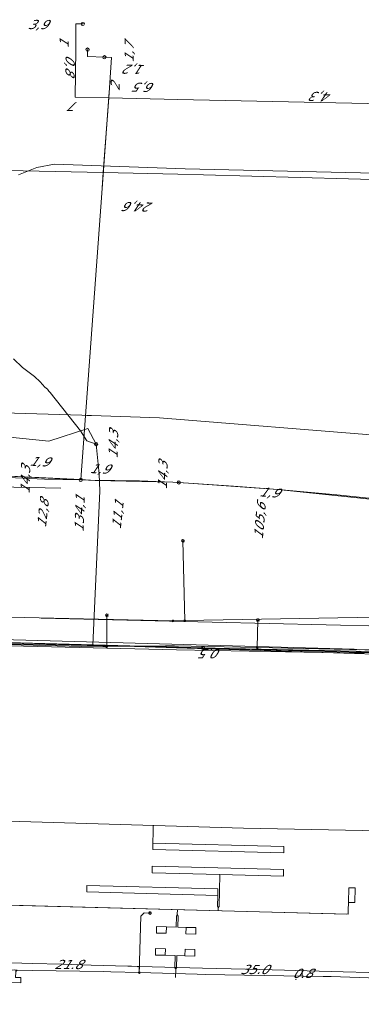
# Model space of a CAD drawing. Header units: metres. Extents: x 124576 to 133557, y 395865 to 402386.
# Tile 244 of 256: x 127976 to 128028, y 402126 to 402276. Entities that reach past the tile are written whole.
import ezdxf
from ezdxf.enums import TextEntityAlignment as Align

# ---------------------------------------------------------------- set-up
doc = ezdxf.new("R2010")
doc.units = ezdxf.units.M
doc.header["$MEASUREMENT"] = 0
for name, color, linetype, lineweight, true_color in [('LG_Datatransport_Blauw_Glas_Zuid', 3, 'Continuous', 13, 0x00ff00), ('LG_Datatransport_Eurofiber_Nederland_BV', 3, 'Continuous', 13, 0x00ff00), ('LG_Datatransport_Gebroeders_Van_der_Donk_BV_(FTTX)', 3, 'Continuous', 13, 0x00ff00), ('LG_Datatransport_KPN_BV', 3, 'Continuous', 13, 0x00ff00), ('LG_Datatransport_Tele2_Nederland_BV', 3, 'Continuous', 13, 0x00ff00), ('LG_Laag_Spanning', 7, 'Continuous', 13, 0x960000), ('LG_Laag_Spanning_Enexis_Netbeheer_BV', 7, 'Continuous', 13, 0x960000), ('LG_Laag_Spanning_Gemeente_Tilburg_Ruimtelijke_Uitvoering', 7, 'Continuous', 13, 0x960000), ('LG_unet-4_Brabant_Water', 5, 'Continuous', 13, 0x0000ff), ('LG_Water_Gemeente_Tilburg_Ruimtelijke_Uitvoering', 5, 'Continuous', 13, 0x0000ff)]:
    doc.layers.add(name, color=color, linetype=linetype, lineweight=lineweight, true_color=true_color)
for name, color, linetype, lineweight in [('LG_Datatransport_P_KPN_BV', 7, 'Continuous', 0), ('LG_Datatransport_P_Tele2_Nederland_BV', 7, 'Continuous', 0), ('LG_Laag_Spanning_P_Enexis_Netbeheer_BV', 7, 'Continuous', 0), ('MV_Datatransport', 7, 'Continuous', 0), ('MV_Laag_Spanning', 7, 'Continuous', 0), ('MV_Laag_Spanning_lijn', 7, 'Continuous', 0), ('MV_Laag_Spanning_pijl', 7, 'Continuous', 0), ('MV_unet-4', 7, 'Continuous', 0)]:
    doc.layers.add(name, color=color, linetype=linetype, lineweight=lineweight)
doc.styles.add('Klic_Annotatie', font='verdanai.ttf', dxfattribs={"oblique": 20, "height": 1.4})

# ---------------------------------------------------------------- blocks, each defined once
blk = doc.blocks.new('Mof')
at = {"layer": 'LG_Laag_Spanning_P_Enexis_Netbeheer_BV'}
h = blk.add_hatch(color=256, dxfattribs=at)
edge = h.paths.add_edge_path()
edge.add_arc((0, 0), 2, 0, 360)
blk = doc.blocks.new('Streetlight')
at = {"layer": 'LG_Laag_Spanning_P_Enexis_Netbeheer_BV'}
for p, q in [((-1.8, 1.8), (-1.1, 1.1)), ((0, 2.5), (0, 1.5)), ((1.8, 1.8), (1.1, 1.1)), ((-1.1, -1.1), (-1.8, -1.8)), ((0, -1.5), (0, -2.5)), ((1.1, -1.1), (1.8, -1.8))]:
    blk.add_line(p, q, dxfattribs=at)
at = {"layer": 'LG_Laag_Spanning_P_Enexis_Netbeheer_BV', "flags": 128}
for points in [[(-2.5, 0), (-1.5, 0)], [(1.5, 0), (2.5, 0)]]:
    blk.add_lwpolyline(points, dxfattribs=at)
at = {"layer": 'LG_Laag_Spanning_P_Enexis_Netbeheer_BV'}
blk.add_circle((0, 0), 1.5, dxfattribs=at)
blk = doc.blocks.new('m_pijl')
at = {"layer": 'MV_Laag_Spanning_pijl'}
blk.add_hatch(color=7, dxfattribs=at).paths.add_polyline_path([(-1, -0.3), (-1, 0), (-1, 0.3), (0, 0)])
at = {"layer": 'MV_Laag_Spanning_pijl', "flags": 128}
blk.add_lwpolyline([(-1, 0), (-1, 0.3), (0, 0), (-1, -0.3), (-1, 0)], close=True, dxfattribs=at)
blk = doc.blocks.new('Onbekend_3')
at = {"layer": 'LG_Datatransport_P_KPN_BV'}
blk.add_hatch(color=256, dxfattribs=at).paths.add_polyline_path([(-0.3, -1.1, -0.262633), (0.2, 0.2), (0.6, 0.5, 0.379827), (0.7, 1.3), (0.7, 1.3, 0.228508), (0, 1.5), (0, 1.5, 0.459053), (-0.8, 0.8), (-1.3, 0.9, -0.414214), (-0.1, 2, -0.243799), (1.1, 1.5, -0.379827), (0.9, 0.1), (0.5, -0.2, 0.262633), (0.2, -1.1), (-0.2, -1.1)])
blk.add_circle((0, 0), 2.5, dxfattribs=at)
at = {"layer": 'LG_Datatransport_P_KPN_BV', "extrusion": (0, 0, -1)}
blk.add_solid([(0.3, -2.1), (-0.2, -2.1), (0.3, -1.5), (-0.2, -1.5)], dxfattribs=at)
blk = doc.blocks.new('Onbekend_4')
at = {"layer": 'LG_Datatransport_P_Tele2_Nederland_BV'}
blk.add_hatch(color=256, dxfattribs=at).paths.add_polyline_path([(-0.3, -1.1, -0.262633), (0.2, 0.2), (0.6, 0.5, 0.379827), (0.7, 1.3), (0.7, 1.3, 0.228508), (0, 1.5), (0, 1.5, 0.459053), (-0.8, 0.8), (-1.3, 0.9, -0.414214), (-0.1, 2, -0.243799), (1.1, 1.5, -0.379827), (0.9, 0.1), (0.5, -0.2, 0.262633), (0.2, -1.1), (-0.2, -1.1)])
blk.add_circle((0, 0), 2.5, dxfattribs=at)
blk.add_solid([(-0.3, -2.1), (0.2, -2.1), (-0.3, -1.5), (0.2, -1.5)], dxfattribs=at)

msp = doc.modelspace()

# ---------------------------------------------------------------- linework, layer by layer
at = {"layer": 'LG_Datatransport_Blauw_Glas_Zuid', "flags": 128}
msp.add_lwpolyline([(128113.8, 402179.3), (128084.6, 402181.1), (128071, 402181.8), (128052.9, 402182.3), (128044, 402182), (128039.4, 402181.4), (128034.6, 402180.4), (128030.9, 402180), (128027.5, 402179.8), (127999.8, 402180.3), (127963.7, 402181.2), (127956.2, 402181.5), (127934.2, 402182.3), (127926, 402182.4), (127920.4, 402184.3), (127914.3, 402185.9), (127896.5, 402186.3), (127828.4, 402188.2), (127787.7, 402189.2), (127734, 402190.6), (127664.6, 402192.3), (127663.5, 402192.3), (127629, 402193.1), (127589.7, 402194.1)], dxfattribs=at)
at = {"layer": 'LG_Datatransport_Eurofiber_Nederland_BV', "flags": 128}
for points in [[(127948.05, 402181.55), (127949.03, 402181.83), (127952.36, 402181.8), (127955.6, 402181.8), (127956.4, 402181.5), (127956.7, 402181.1), (127956.7, 402180.8), (127964.2, 402180.6), (127964.3, 402180.9), (127964.4, 402180.9), (127964.7, 402181.3), (127964.7, 402181.4), (127964.9, 402181.5), (127965, 402181.7), (127965.3, 402181.8), (127965.4, 402182), (127965.6, 402182), (127965.6, 402182.1), (128026.9, 402180.4), (128027.7, 402180.3), (128032.5, 402180.4)], [(127952.36, 402181.8), (127955.6, 402181.8), (127956.4, 402181.5), (127956.7, 402181.1), (127956.7, 402180.8), (127964.2, 402180.6), (127964.3, 402180.9), (127964.4, 402180.9), (127964.7, 402181.3), (127964.7, 402181.4), (127964.9, 402181.5), (127965, 402181.7), (127965.3, 402181.8), (127965.4, 402182), (127965.6, 402182), (127965.6, 402182.1), (128026.9, 402180.4), (128027.7, 402180.3), (128032.5, 402180.4)], [(127964.8, 402181.7), (128029.8, 402179.9)], [(127965.6, 402182.1), (128026.9, 402180.4), (128027.7, 402180.3), (128032.5, 402180.4)], [(127965.6, 402182.1), (128026.9, 402180.4), (128027.7, 402180.3), (128032.5, 402180.4)]]:
    msp.add_lwpolyline(points, dxfattribs=at)
at = {"layer": 'LG_Datatransport_Gebroeders_Van_der_Donk_BV_(FTTX)', "flags": 128}
msp.add_lwpolyline([(127944.47, 402181.13), (127948.03, 402181.97), (127966.69, 402181.59), (127971.64, 402181.31), (128036.87, 402179.91), (128054.76, 402181.56), (128098.05, 402179.48), (128151.04, 402174.79)], dxfattribs=at)
at = {"layer": 'LG_Datatransport_KPN_BV'}
for p, q in [((127989.5, 402265.38), (127988.23, 402247.92)), ((128003.84, 402180.58), (127964.84, 402181.67))]:
    msp.add_line(p, q, dxfattribs=at)
at = {"layer": 'LG_Datatransport_KPN_BV', "flags": 128}
for points in [[(127985.48, 402275.8), (127984.45, 402275.8), (127984.43, 402271.9), (127984.35, 402264.64), (127989.44, 402264.52), (128000, 402264.29), (128033.75, 402263.55), (128033.6, 402251.98), (128033.6, 402251.98)], [(127986.23, 402271.89), (127986.22, 402270.84), (127988.79, 402270.73)], [(127988.79, 402270.73), (127989.89, 402270.68), (127989.44, 402264.52), (127988.61, 402253.12), (127988.38, 402250), (127985.19, 402206.29), (127985.18, 402206.24)], [(128033.6, 402251.98), (128033.39, 402251.99), (128003.9, 402252.79), (128000, 402252.87), (127988.61, 402253.12), (127956.83, 402253.82), (127956.34, 402253.83)], [(127933.13, 402208.48), (127936.31, 402208.33), (127979.66, 402206.34)], [(128000.13, 402205.86), (127999.23, 402205.88), (127987.36, 402206.18), (127986.66, 402206.22), (127985.19, 402206.29), (127965.87, 402207.24), (127936.31, 402208.36), (127933.51, 402208.47)], [(127933.51, 402208.47), (127965.87, 402207.24), (127987.36, 402206.18)], [(127985.18, 402206.24), (127979.66, 402206.34), (127936.31, 402208.33)], [(128118.72, 402194.46), (128063.25, 402199.81), (128041.09, 402202.08), (128026.87, 402203.57), (128015.22, 402204.78), (128001.6, 402205.76), (128000, 402205.84), (127999.23, 402205.88), (127994.12, 402206.09), (127986.66, 402206.22), (127985.18, 402206.24)], [(128000.13, 402205.86), (128001.6, 402205.76), (128008.49, 402205.3), (128015.22, 402204.78), (128016.96, 402204.65), (128024.24, 402203.98), (128031.54, 402203.21), (128039.26, 402202.3), (128041.09, 402202.08), (128042.67, 402201.89), (128061.14, 402199.98), (128063.25, 402199.81), (128085.58, 402197.99), (128121.04, 402195.6), (128135.43, 402194.23), (128153.45, 402192.92), (128182.93, 402189.56), (128185.28, 402189.23), (128219.35, 402184.97), (128226.92, 402183.73)], [(128073.9, 402181.48), (128073.9, 402181.48), (128073.87, 402181.48), (128049.47, 402182.27), (128047.69, 402182.34), (128045.9, 402182.32), (128045.9, 402182.32), (128045.9, 402182.31), (128042.89, 402182.08), (128039.92, 402181.59), (128037.46, 402180.99), (128036.24, 402180.63), (128034.99, 402180.34), (128033.28, 402180.06), (128031.55, 402179.91), (128029.81, 402179.89), (128003.84, 402180.58)], [(128140.32, 402177.27), (128137.89, 402178.11), (128123.76, 402179.1), (128103.57, 402180.52), (128073.9, 402181.48), (128073.9, 402181.48), (128073.87, 402181.48), (128045.9, 402182.32), (128045.9, 402182.32), (128045.9, 402182.31), (128042.9, 402182.06), (128039.92, 402181.59), (128037.44, 402181.04), (128034.99, 402180.34), (128033.28, 402180.06), (128031.55, 402179.91), (128029.81, 402179.89), (128003.84, 402180.58), (127964.84, 402181.67)]]:
    msp.add_lwpolyline(points, dxfattribs=at)
at = {"layer": 'LG_Datatransport_Tele2_Nederland_BV', "flags": 128}
for points in [[(128001.1, 402253.7), (128210.6, 402248.9), (128210.8, 402248.7), (128210.2, 402219.9), (128210.4, 402219.7), (128216.1, 402219.5), (128265.8, 402218.3), (128266, 402218.5), (128266.7, 402247.3), (128266.9, 402247.5), (128302.9, 402246.7), (128303.1, 402246.9), (128303.6, 402268.2), (128303.7, 402268.7)], [(128001.1, 402253.7), (127981.2, 402254.4), (127978.5, 402253.9), (127975.7, 402252.8)], [(128001.1, 402253.7), (127981.2, 402254.4), (127978.5, 402253.9), (127975.7, 402252.8)], [(127974.9, 402224.7), (127976.3, 402223.4), (127978.1, 402222), (127979, 402221.2), (127979.7, 402220.4), (127980.1, 402220.1), (127980.3, 402219.8), (127980.5, 402219.6), (127985.13, 402213.73), (127986.13, 402212.23), (127987.53, 402211.71), (127988, 402207.1), (127988.1, 402204.6), (127987.01, 402181.05), (127973.55, 402181.43)], [(127974.9, 402224.7), (127976.3, 402223.4), (127978.1, 402222), (127979, 402221.2), (127979.7, 402220.4), (127980.1, 402220.1), (127980.3, 402219.8), (127980.5, 402219.6), (127985.13, 402213.73), (127986.13, 402212.23), (127987.53, 402211.71)], [(127973.86, 402212.83), (127980.31, 402212.17), (127986.24, 402214.09), (127987.53, 402211.71)], [(127987.53, 402211.71), (127988, 402207.1), (127988.1, 402204.6), (127987.01, 402181.05), (127973.55, 402181.43), (127972.25, 402180.68)], [(127972.25, 402180.68), (127973.55, 402181.43), (127987.01, 402181.05), (128031.7, 402179.6), (128035.2, 402179.7), (128039.2, 402181), (128045.6, 402182.1), (128054.4, 402181.8), (128086.8, 402180.4), (128112.2, 402179.2), (128140.5, 402177.4), (128151.06, 402176.13), (128154.98, 402176.18)], [(128112.2, 402179.2), (128086.8, 402180.4), (128054.4, 402181.8), (128045.6, 402182.1), (128039.2, 402181), (128035.2, 402179.7), (128031.7, 402179.6), (127987.01, 402181.05), (127973.55, 402181.43), (127972.25, 402180.68)]]:
    msp.add_lwpolyline(points, dxfattribs=at)
at = {"layer": 'LG_Laag_Spanning', "flags": 128}
for points in [[(127976.04, 402129.52), (127976.04, 402129.52), (127976.04, 402129.52), (127976.04, 402129.52), (127976.05, 402129.52), (127976.05, 402129.52), (127976.05, 402129.52), (127976.05, 402129.53), (127976.05, 402129.53), (127976.05, 402129.53), (127976.05, 402129.53), (127976.05, 402129.53), (127976.06, 402130.33), (127976.06, 402130.33), (127976.06, 402130.33), (127976.06, 402130.33), (127976.06, 402130.34), (127976.06, 402130.34), (127976.06, 402130.34), (127976.06, 402130.34), (127976.06, 402130.34), (127976.06, 402130.34), (127976.06, 402130.34), (127976.05, 402130.34), (127976.05, 402130.34), (127975.25, 402130.35)], [(127974.44, 402129.55), (127976.04, 402129.52), (127976.04, 402129.52)]]:
    msp.add_lwpolyline(points, dxfattribs=at)
at = {"layer": 'LG_Laag_Spanning_Enexis_Netbeheer_BV'}
for p, q in [((128001.04, 402184.78), (128000.77, 402196.95)), ((127989.15, 402180.81), (127989.17, 402185.59)), ((128012.11, 402180.67), (128012.2, 402184.85))]:
    msp.add_line(p, q, dxfattribs=at)
at = {"layer": 'LG_Laag_Spanning_Enexis_Netbeheer_BV', "flags": 128}
for points in [[(127932.2, 402186.24), (127932.4, 402186.44), (127971.16, 402185.37), (127972.72, 402185.33), (127976.57, 402185.24), (127999.23, 402184.74)], [(127999.23, 402184.74), (127976.57, 402185.24), (127972.72, 402185.33)], [(128144.71, 402180.89), (128114.17, 402183.19), (128091.01, 402184.47), (128056.65, 402185.53), (128046.66, 402185.59), (128033.6, 402185.36), (128030.25, 402185.3), (128001.04, 402184.78), (127999.23, 402184.74)], [(128144.71, 402180.89), (128114.17, 402183.19), (128091.01, 402184.47), (128056.65, 402185.53), (128046.66, 402185.59), (128033.6, 402185.36), (128030.25, 402185.3), (128001.04, 402184.78), (127999.23, 402184.74)], [(127973.1, 402180.66), (127974.16, 402181.14), (127974.28, 402181.14), (127987.08, 402180.78), (127989.15, 402180.81), (127998.1, 402180.94), (127999.5, 402180.94), (128012.11, 402180.67), (128030.85, 402180.26)], [(127973.1, 402180.66), (127974.16, 402181.14), (127974.28, 402181.14), (127987.08, 402180.78), (127989.15, 402180.81), (127998.1, 402180.94), (127999.5, 402180.94), (128012.11, 402180.67), (128030.85, 402180.26)], [(127994.11, 402131.08), (127994.33, 402139.7), (127994.84, 402140.19), (127995.74, 402140.17)], [(127972.78, 402123.66), (127972.89, 402127.52), (127972.9, 402127.74), (127972.95, 402128.94), (127973.07, 402130.79), (127973.71, 402131.43), (127973.99, 402131.44), (127974.74, 402131.47), (127975.08, 402131.48), (127975.18, 402131.47), (127975.48, 402131.47), (127977.89, 402131.42), (127988.59, 402131.23), (127989.79, 402131.21), (127994.11, 402131.08), (128002.96, 402130.82), (128004.16, 402130.79), (128022.17, 402130.51), (128023.37, 402130.48), (128029.09, 402130.29)], [(128029.09, 402130.29), (128023.37, 402130.48), (128022.17, 402130.51), (128004.16, 402130.79), (128002.96, 402130.82), (127994.11, 402131.08), (127989.79, 402131.21), (127988.59, 402131.23), (127977.89, 402131.42), (127975.48, 402131.47), (127975.27, 402131.27), (127975.27, 402131.14), (127975.25, 402130.39), (127975.25, 402130.34), (127975.27, 402131.14), (127975.25, 402130.39), (127975.25, 402130.34)], [(128109.1, 402127.93), (128099.54, 402128.23), (128080.23, 402128.84), (128078.83, 402128.88), (128064.42, 402129.31), (128062.16, 402129.37), (128060.76, 402129.41), (128043.81, 402129.8), (128029.09, 402130.29), (128023.37, 402130.48), (128022.17, 402130.51), (128004.16, 402130.79), (128002.96, 402130.82), (127994.11, 402131.08), (127989.79, 402131.21), (127988.59, 402131.23), (127977.89, 402131.42), (127975.48, 402131.47)]]:
    msp.add_lwpolyline(points, dxfattribs=at)
at = {"layer": 'LG_Laag_Spanning_Gemeente_Tilburg_Ruimtelijke_Uitvoering'}
for p, q in [((127996.22, 402152.56), (127996.25, 402153.52)), ((127969.98, 402141.47), (128025.72, 402140.02)), ((127999.9, 402139.93), (127999.92, 402140.7)), ((128006.15, 402141.16), (128006.15, 402141.12)), ((127999.67, 402131.65), (127999.64, 402130.35))]:
    msp.add_line(p, q, dxfattribs=at)
at = {"layer": 'LG_Laag_Spanning_Gemeente_Tilburg_Ruimtelijke_Uitvoering', "flags": 128}
for points in [[(128140.21, 402148.41), (128140.1, 402148.59), (128140.1, 402149.74), (128105.28, 402150.88), (128088.29, 402151.61), (128088.13, 402150.77), (128038.55, 402152.57), (128009.99, 402153.11), (127970.68, 402154.27), (127970.31, 402154.28)], [(127996.22, 402152.56), (127996.18, 402150.85), (128016.17, 402150.34), (128016.14, 402149.33), (127996.15, 402149.85), (127996.18, 402150.85)], [(128006.28, 402141.15), (128006.41, 402146.03), (128016.09, 402145.78), (128016.11, 402146.79), (127996.09, 402147.31), (127996.06, 402146.3), (128006.41, 402146.03)], [(128006.03, 402141.16), (128006.07, 402142.87), (127986.1, 402143.39), (127986.1, 402144.38), (128006.1, 402143.86), (128006.07, 402142.87)], [(128025.98, 402140.61), (128026, 402141.79), (128027, 402141.77), (128027.06, 402143.99), (128026.06, 402144.01), (128026, 402141.79)], [(127965.34, 402141.52), (127965.71, 402141.59), (127969.98, 402141.48), (128025.97, 402140.02), (128025.98, 402140.61)], [(128006.03, 402141.16), (128006.13, 402140.98), (128006.28, 402141.15)], [(128006.13, 402140.98), (128006.13, 402140.87), (128006.12, 402140.54)], [(127999.77, 402139.72), (127999.73, 402138.02), (127998.25, 402138.06), (127998.23, 402137.08), (127996.72, 402137.12), (127996.75, 402138.1), (127998.25, 402138.06)], [(127999.77, 402139.72), (127999.9, 402139.93), (128000.02, 402139.71)], [(128000.02, 402139.71), (127999.98, 402138.02), (128001.25, 402137.98), (128001.23, 402136.99), (128002.73, 402136.96), (128002.75, 402137.94), (128001.25, 402137.98)], [(127999.55, 402131.81), (127999.6, 402133.69), (127998.07, 402133.73), (127998.09, 402134.72), (127996.6, 402134.76), (127996.57, 402133.76), (127998.07, 402133.73)], [(127999.8, 402131.82), (127999.85, 402133.68), (128001.06, 402133.65), (128001.09, 402134.64), (128002.59, 402134.61), (128002.57, 402133.61), (128001.06, 402133.65)], [(127999.55, 402131.81), (127999.67, 402131.65), (127999.8, 402131.82)]]:
    msp.add_lwpolyline(points, dxfattribs=at)
at = {"layer": 'LG_unet-4_Brabant_Water'}
msp.add_line((127997.18, 402215.74), (128042.28, 402212.07), dxfattribs=at)
at = {"layer": 'LG_unet-4_Brabant_Water', "flags": 128}
msp.add_lwpolyline([(127973.35, 402216.47), (127985.35, 402216.1), (127986.09, 402216.08), (127986.81, 402216.06), (127997.18, 402215.74)], dxfattribs=at)
at = {"layer": 'LG_Water_Gemeente_Tilburg_Ruimtelijke_Uitvoering'}
msp.add_line((127979.15, 402185.13), (128083, 402182.74), dxfattribs=at)
at = {"layer": 'MV_Laag_Spanning_lijn'}
for p, q in [((127982.14, 402205), (127936.79, 402205.83)), ((127994.13, 402132.03), (127994.11, 402131.08))]:
    msp.add_line(p, q, dxfattribs=at)
at = {"layer": 'MV_Laag_Spanning_pijl'}
msp.add_line((128018.96, 402131.37), (128018.94, 402130.56), dxfattribs=at)
at = {"layer": 'MV_Laag_Spanning_pijl', "flags": 128}
for points in [[(127972.54, 402132.8), (127973.08, 402132.83), (127973.1, 402132.6), (127977.79, 402132.47), (127982.28, 402132.35), (127986.76, 402132.23), (127992.34, 402132.07), (127992.91, 402132.06), (127993.78, 402132.03), (127994.13, 402132.03)], [(127994.13, 402132.03), (128003.73, 402131.77), (128012.51, 402131.54), (128016.26, 402131.44), (128019.73, 402131.35), (128025.21, 402131.2), (128029.12, 402131.1)]]:
    msp.add_lwpolyline(points, dxfattribs=at)

# ---------------------------------------------------------------- block references
at = {"layer": 'LG_Datatransport_P_KPN_BV', "xscale": 0.1, "yscale": 0.1, "zscale": 0.1}
for p in [(127985.48, 402275.8), (127986.23, 402271.89), (127988.79, 402270.73), (127988.79, 402270.73), (127985.18, 402206.24), (127985.18, 402206.24), (127985.18, 402206.24), (128000.13, 402205.86), (128000.13, 402205.86), (128003.84, 402180.58), (128003.84, 402180.58)]:
    msp.add_blockref('Onbekend_3', p, dxfattribs=at)
at = {"layer": 'LG_Datatransport_P_Tele2_Nederland_BV', "xscale": 0.1, "yscale": 0.1, "zscale": 0.1}
msp.add_blockref('Onbekend_4', (127987.53, 402211.71), dxfattribs=at)
at = {"layer": 'LG_Laag_Spanning_P_Enexis_Netbeheer_BV', "xscale": 0.1, "yscale": 0.1, "zscale": 0.1}
for p, rotation in [((128000.77, 402196.95), 269), ((127989.17, 402185.59), 270), ((128012.2, 402184.85), 271), ((127995.74, 402140.17), 1)]:
    msp.add_blockref('Streetlight', p, dxfattribs=dict(at, rotation=rotation))
for p in [(127999.23, 402184.74), (128001.04, 402184.78), (127989.15, 402180.81), (128012.11, 402180.67), (127994.11, 402131.08)]:
    msp.add_blockref('Mof', p, dxfattribs=at)
at = {"layer": 'MV_Laag_Spanning_pijl', "xscale": 0.1, "yscale": 0.1, "zscale": 0.1}
for p, rotation in [((127994, 402132), 359), ((128018, 402130), 269)]:
    msp.add_blockref('m_pijl', p, dxfattribs=dict(at, rotation=rotation))

# ---------------------------------------------------------------- texts
at = {"layer": 'MV_Datatransport', "style": 'Klic_Annotatie', "oblique": 20}
for s, rotation, p in [('3,9', 359.8, (127978.58, 402275.72)), ('1', 89.7, (127982.64, 402272.66)), ('1,7', 89.1, (127992.56, 402271.41)), ('0,8', 269.1, (127983.56, 402269.63)), ('1,2', 179, (127993.57, 402268.88)), ('2', 88.8, (127990.42, 402266.17)), ('6,5', 178.8, (127995.07, 402266.12)), ('4,3', 178.4, (128022.03, 402264.71)), ('7', 179.2, (127984.34, 402263.2)), ('24,6', 178.6, (127994.16, 402247.9)), ('1,9', 357.3, (127978.82, 402209.05)), ('1,9', 358.2, (127988.01, 402207.94)), ('1,9', 355.9, (128013.88, 402204.34)), ('134,1', 88.2, (127985, 402200.98)), ('105,6', 85, (128012.49, 402199.89)), ('0,5', 180.3, (128005.17, 402179.73))]:
    msp.add_text(s, height=1.4, rotation=rotation, dxfattribs=at).set_placement(p, align=Align.MIDDLE_CENTER)
at = {"layer": 'MV_Laag_Spanning', "style": 'Klic_Annotatie', "oblique": 20}
for s, p in [('21.8', (127983.23, 402132.32)), ('35.0', (128011.62, 402131.56)), ('0.8', (128018.95, 402130.97))]:
    msp.add_text(s, height=1.4, dxfattribs=at).set_placement(p, align=Align.MIDDLE_CENTER)
at = {"layer": 'MV_unet-4', "style": 'Klic_Annotatie', "oblique": 20}
for s, rotation, p in [('14,3', 88.5, (127990.14, 402211.61)), ('14,3', 88.5, (127976.72, 402206.21)), ('14,3', 88.5, (127997.68, 402206.86)), ('12,8', 83.7, (127979.4, 402201.06)), ('11,1', 83.7, (127990.81, 402200.81))]:
    msp.add_text(s, height=1.4, rotation=rotation, dxfattribs=at).set_placement(p, align=Align.MIDDLE_CENTER)

doc.saveas('drawing.dxf')
